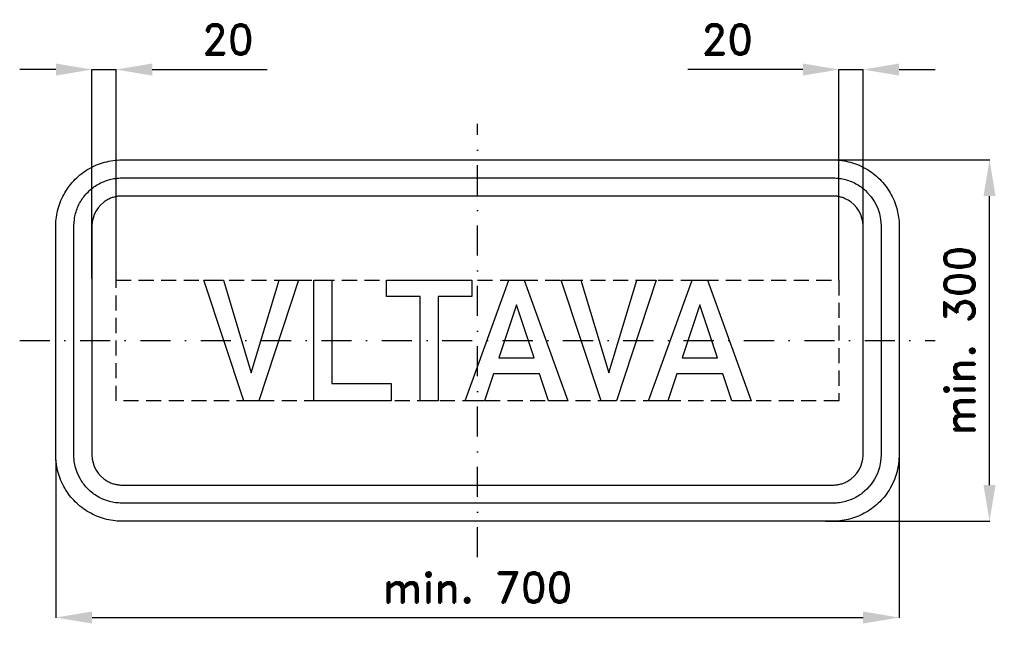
# Model space of a CAD drawing. Header units: millimetres. Extents: x -380 to 437, y -242 to 266.
import ezdxf

# ---------------------------------------------------------------- set-up
doc = ezdxf.new("R2010")
doc.units = ezdxf.units.MM
doc.header["$LTSCALE"] = 5
doc.linetypes.add('ČERCHOVANÁX2', pattern=[2, 1, -0.5, 0, -0.5])
doc.linetypes.add('ČÁRKOVANÁX2', pattern=[1.5, 1, -0.5])
doc.layers.add('Kóty', color=2, linetype='Continuous')
doc.layers.add('Značka', color=7, linetype='Continuous')
doc.styles.get("Standard").update_dxf_attribs({"font": 'romand.shx', "height": 25})
doc.dimstyles.get("Standard").update_dxf_attribs({"dimtxt": 25, "dimasz": 30, "dimexe": 0.18, "dimexo": 0.0625, "dimgap": 12.5, "dimtad": 1, "dimdec": 0, "dimzin": 0, "dimdsep": 46, "dimtxsty": 'Standard', "dimcen": 0.09, "dimadec": 0, "dimazin": 0, "dimtfac": 1, "dimtdec": 0, "dimtofl": 0, "dimtmove": 0, "dimatfit": 3, "dimfxl": 1, "dimtolj": 1, "dimtzin": 0, "dimarcsym": 0})

# ---------------------------------------------------------------- blocks, each defined once
blk = doc.blocks.new('*D2')
at = {"layer": 'Defpoints', "color": 0, "transparency": 16777216}
for p in [(-300, 225), (-320, 51.44), (-300, 50)]:
    blk.add_point(p, dxfattribs=at)
at = {"layer": 'Kóty', "color": 0, "lineweight": -2, "transparency": 16777216}
for p, q in [((-350, 225), (-380, 225)), ((-320, 51.5), (-320, 225.18)), ((-300, 50.06), (-300, 225.18)), ((-270, 225), (-174.52, 225))]:
    blk.add_line(p, q, dxfattribs=at)
at = {"layer": 'Kóty', "color": 0, "transparency": 16777216}
for points in [[(-350, 230), (-350, 220), (-320, 225)], [(-270, 230), (-270, 220), (-300, 225)]]:
    blk.add_solid(points, dxfattribs=at)
at = {"layer": 'Kóty', "color": 0, "transparency": 16777216, "insert": (-207.26, 250), "char_height": 25, "attachment_point": 5}
blk.add_mtext('\\A1;20', dxfattribs=at)
blk = doc.blocks.new('*D3')
at = {"layer": 'Defpoints', "color": 0, "transparency": 16777216}
for p in [(300.06, 225), (320, 57.65), (300.06, 50)]:
    blk.add_point(p, dxfattribs=at)
at = {"layer": 'Kóty', "color": 0, "lineweight": -2, "transparency": 16777216}
for p, q in [((270.06, 225), (174.59, 225)), ((300.06, 50.06), (300.06, 225.18)), ((320, 57.72), (320, 225.18)), ((350, 225), (380, 225))]:
    blk.add_line(p, q, dxfattribs=at)
at = {"layer": 'Kóty', "color": 0, "transparency": 16777216}
for points in [[(270.06, 230), (270.06, 220), (300.06, 225)], [(350, 230), (350, 220), (320, 225)]]:
    blk.add_solid(points, dxfattribs=at)
at = {"layer": 'Kóty', "color": 0, "transparency": 16777216, "insert": (207.32, 250), "char_height": 25, "attachment_point": 5}
blk.add_mtext('\\A1;20', dxfattribs=at)
blk = doc.blocks.new('*D4')
at = {"layer": 'Defpoints', "color": 0, "transparency": 16777216}
for p in [(350, -95), (-349.89, -98.99), (350, -230)]:
    blk.add_point(p, dxfattribs=at)
at = {"layer": 'Kóty', "color": 0, "lineweight": -2, "transparency": 16777216}
for p, q in [((350, -95.06), (350, -230.18)), ((-349.89, -99.05), (-349.89, -230.18)), ((-319.89, -230), (320, -230))]:
    blk.add_line(p, q, dxfattribs=at)
at = {"layer": 'Kóty', "color": 0, "transparency": 16777216}
for points in [[(-319.89, -225), (-319.89, -235), (-349.89, -230)], [(320, -225), (320, -235), (350, -230)]]:
    blk.add_solid(points, dxfattribs=at)
at = {"layer": 'Kóty', "color": 0, "transparency": 16777216, "insert": (0.05, -205), "char_height": 25, "attachment_point": 5}
blk.add_mtext('\\A1;min. 700', dxfattribs=at)
blk = doc.blocks.new('*D5')
at = {"layer": 'Defpoints', "color": 0, "transparency": 16777216}
for p in [(274.76, 150), (425, 150), (288.73, -150)]:
    blk.add_point(p, dxfattribs=at)
at = {"layer": 'Kóty', "color": 0, "lineweight": -2, "transparency": 16777216}
for p, q in [((274.82, 150), (425.18, 150)), ((425, -120), (425, 120)), ((288.79, -150), (425.18, -150))]:
    blk.add_line(p, q, dxfattribs=at)
at = {"layer": 'Kóty', "color": 0, "transparency": 16777216}
for points in [[(420, 120), (430, 120), (425, 150)], [(420, -120), (430, -120), (425, -150)]]:
    blk.add_solid(points, dxfattribs=at)
at = {"layer": 'Kóty', "color": 0, "transparency": 16777216, "insert": (400, 0), "char_height": 25, "attachment_point": 5, "rotation": 90}
blk.add_mtext('\\A1;min. 300', dxfattribs=at)

msp = doc.modelspace()

# ---------------------------------------------------------------- linework, layer by layer
at = {"layer": 'Kóty'}
for points in [[(-320, 225), (-300, 225)], [(300.062, 225), (320, 225)]]:
    msp.add_lwpolyline(points, dxfattribs=at)
at = {"layer": 'Značka', "color": 6, "linetype": 'ČERCHOVANÁX2', "ltscale": 5}
for points in [[(0, -180), (0, 180)], [(-380, 0), (380, 0)]]:
    msp.add_lwpolyline(points, dxfattribs=at)
at = {"layer": 'Značka', "color": 5}
for points in [[(-295, -150), (-295.22, -149.999), (-295.43, -149.998, -0.0321829), (-302.53, -149.501, -0.035456), (-309.51, -148.051, -0.0362747), (-316.26, -145.769, -0.0344327), (-322.62, -142.559, -0.0337297), (-328.55, -138.607, -0.0340797), (-333.89, -133.891, -0.0342377), (-338.61, -128.554, -0.0342044), (-342.56, -122.625, -0.0340191), (-345.75, -116.258, -0.0334441), (-348.05, -109.513, -0.0341744), (-349.52, -102.53, -0.0367598), (-350, -95.432), (-350, -95.216), (-350, -95), (-350, 95), (-350, 95.216), (-350, 95.432, -0.0321878), (-349.5, 102.534, -0.0354623), (-348.05, 109.513, -0.0362478), (-345.77, 116.263, -0.0343865), (-342.56, 122.625, -0.0336868), (-338.61, 128.552, -0.0340825), (-333.89, 133.891, -0.0342057), (-328.55, 138.611, -0.0342238), (-322.62, 142.559, -0.0340535), (-316.26, 145.746, -0.0334198), (-309.51, 148.051, -0.0341194), (-302.53, 149.525, -0.0367409), (-295.43, 149.998), (-295.22, 149.999), (-295, 150), (295, 150), (295.22, 149.999), (295.43, 149.998, -0.0321915), (302.53, 149.501, -0.035456), (309.51, 148.051, -0.0362828), (316.26, 145.769, -0.0344289), (322.62, 142.559, -0.0337366), (328.55, 138.607, -0.0340894), (333.89, 133.891, -0.0342377), (338.61, 128.554, -0.0342069), (342.56, 122.625, -0.0340152), (345.75, 116.258, -0.0334438), (348.05, 109.513), (349.52, 102.53, -0.0367609), (350, 95.432), (350, 95.216), (350, 95), (350, -95), (350, -95.216), (350, -95.432), (349.5, -102.534), (348.05, -109.513), (345.77, -116.262), (342.56, -122.625, -0.0336938), (338.61, -128.552, -0.0340825), (333.89, -133.891, -0.0341993), (328.55, -138.611, -0.0342274), (322.62, -142.559, -0.0340611), (316.26, -145.746, -0.0334238), (309.51, -148.051, -0.0341237), (302.53, -149.525, -0.0367452), (295.43, -149.998), (295.22, -149.999), (295, -150), (-295, -150)], [(-295, -135), (-295.16, -135), (-295.31, -134.999, -0.0321771), (-300.48, -134.637, -0.0354467), (-305.55, -133.582, -0.03628), (-310.46, -131.923, -0.0344196), (-315.09, -129.589, -0.033745), (-319.4, -126.714, -0.0341056), (-323.28, -123.284, -0.0341874), (-326.72, -119.403, -0.0342059), (-329.59, -115.091), (-331.91, -110.46), (-333.58, -105.555), (-334.65, -100.477), (-335, -95.314), (-335, -95.157), (-335, -95), (-335, 95), (-335, 95.157), (-335, 95.314), (-334.64, 100.479, -0.0354889), (-333.58, 105.555, -0.0362814), (-331.92, 110.464, -0.0344198), (-329.59, 115.091, -0.033728), (-326.71, 119.402, -0.0340731), (-323.28, 123.284, -0.0342387), (-319.4, 126.717, -0.0341991), (-315.09, 129.589, -0.0340344), (-310.46, 131.906, -0.0334143), (-305.55, 133.582, -0.0341236), (-300.48, 134.654, -0.0367402), (-295.31, 134.999), (-295.16, 135), (-295, 135), (295, 135), (295.16, 135), (295.31, 134.999, -0.032183), (300.48, 134.637, -0.0354467), (305.55, 133.582, -0.0362744), (310.46, 131.923, -0.0344144), (315.09, 129.589, -0.033745), (319.4, 126.714, -0.0340968), (323.28, 123.284), (326.72, 119.403), (329.59, 115.091), (331.91, 110.46), (333.58, 105.555), (334.65, 100.477), (335, 95.314), (335, 95.157), (335, 95), (335, -95), (335, -95.157), (335, -95.314), (334.64, -100.479), (333.58, -105.555), (331.92, -110.464), (329.59, -115.091), (326.71, -119.402), (323.28, -123.284), (319.4, -126.717, -0.0342041), (315.09, -129.589, -0.0340291), (310.46, -131.906, -0.0334198), (305.55, -133.582, -0.0341179), (300.48, -134.654, -0.0367402), (295.31, -134.999), (295.16, -135), (295, -135), (-295, -135)], [(-295, -120), (295, -120), (295.1, -120), (295.2, -119.999, 0.0321783), (298.42, -119.773, 0.035432), (301.6, -119.114, 0.0362611), (304.66, -118.077, 0.0343995), (307.56, -116.618), (310.25, -114.821), (312.68, -112.678), (314.82, -110.252), (316.62, -107.557), (318.07, -104.663), (319.11, -101.597), (319.78, -98.423), (320, -95.196), (320, -95.098), (320, -95), (320, 95), (320, 95.098), (320, 95.196), (319.77, 98.424), (319.11, 101.597), (318.08, 104.665), (316.62, 107.557), (314.82, 110.251), (312.68, 112.678), (310.25, 114.823), (307.56, 116.618), (304.66, 118.066, 0.033371), (301.6, 119.114, 0.0341459), (298.42, 119.784, 0.0367388), (295.2, 119.999), (295.1, 120), (295, 120), (-295, 120), (-295.1, 120), (-295.2, 119.999, 0.0321972), (-298.42, 119.773, 0.0354136), (-301.6, 119.114, 0.0362254), (-304.66, 118.077, 0.0343826), (-307.56, 116.618, 0.0336951), (-310.25, 114.821), (-312.68, 112.678), (-314.82, 110.252), (-316.62, 107.557), (-318.07, 104.663), (-319.11, 101.597), (-319.78, 98.423), (-320, 95.196), (-320, 95.098), (-320, 95), (-320, -95), (-320, -95.098), (-320, -95.196), (-319.77, -98.424), (-319.11, -101.597), (-318.08, -104.665), (-316.62, -107.557), (-314.82, -110.251), (-312.68, -112.678), (-310.25, -114.823), (-307.56, -116.618, 0.0340515), (-304.66, -118.066, 0.03338), (-301.6, -119.114, 0.0341366), (-298.42, -119.784, 0.0367481), (-295.2, -119.999), (-295.1, -120), (-295, -120)]]:
    msp.add_lwpolyline(points, format="xyb", dxfattribs=at)
at = {"layer": 'Značka', "color": 6, "linetype": 'ČÁRKOVANÁX2', "ltscale": 2.5}
msp.add_lwpolyline([(-300, -50), (-300, 50), (300, 50), (300, -50), (-300, -50)], dxfattribs=at)
at = {"layer": 'Značka', "color": 5}
for points in [[(-194.07, -49.99), (-227.18, 50), (-210.94, 50), (-187.78, -26.833), (-164.56, 50), (-148.47, 50), (-181.51, -49.99), (-194.07, -49.99)], [(-135.97, -50), (-135.97, 50), (-120.77, 50), (-120.77, -35.656), (-71.73, -35.656), (-71.73, -50), (-135.97, -50)], [(-47.68, -50), (-47.68, 36.521), (-75.48, 36.521), (-75.48, 49.99), (-4.72, 49.99), (-4.72, 36.521), (-32.53, 36.521), (-32.53, -50), (-47.68, -50)], [(-10.14, -50), (26.1, 50.01), (38.74, 50.01), (75, -50), (58.94, -50), (51.47, -27.656), (13.21, -27.656), (5.86, -50), (-10.14, -50)], [(102.69, -49.99), (69.58, 50), (85.82, 50), (108.98, -26.833), (132.2, 50), (148.29, 50), (115.25, -49.99), (102.69, -49.99)], [(142.04, -50), (178.28, 50.01), (190.92, 50.01), (227.18, -50), (211.11, -50), (203.65, -27.656), (165.39, -27.656), (158.04, -50), (142.04, -50)], [(47.07, -14.375), (32.41, 29.563), (17.77, -14.375), (47.07, -14.375)], [(199.25, -14.375), (184.58, 29.563), (169.95, -14.375), (199.25, -14.375)]]:
    msp.add_lwpolyline(points, dxfattribs=at)

# ---------------------------------------------------------------- dimensions: what is measured, and where the dimension line sits
at = {"layer": 'Kóty'}
for base, p1, p2, text, picture, middle in [((-300, 225), (-320, 51.442), (-300, 50), '20', '*D2', (-207.262, 250)), ((300.062, 225), (320, 57.653), (300.062, 50), '20', '*D3', (207.324, 250)), ((350, -230), (-349.89, -98.99), (350, -95), 'min. 700', '*D4', (0.055, -205))]:
    dim = msp.add_linear_dim(base=base, p1=p1, p2=p2, text=text, dimstyle='Standard', dxfattribs=at)
    dim.commit()
    dim.dimension.update_dxf_attribs({"geometry": picture, "text_midpoint": middle})
dim = msp.add_linear_dim(base=(425, 149.998), p1=(288.732, -150), p2=(274.761, 149.998), angle=90, text='min. 300', dimstyle='Standard', dxfattribs=at)
dim.commit()
dim.dimension.update_dxf_attribs({"geometry": '*D5', "text_midpoint": (400, -0.001)})

doc.saveas('drawing.dxf')
